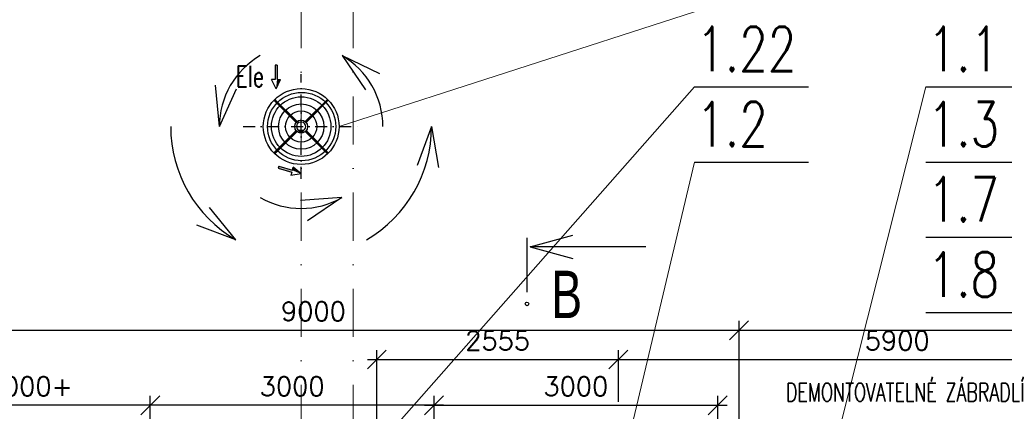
# Model space of a CAD drawing. Header units: millimetres. Extents: x -746391 to 410178, y -169697 to 100555.
# Tile 105 of 179: x 75024 to 85435, y 3393 to 7528. Entities that reach past the tile are written whole.
import ezdxf
from ezdxf.enums import TextEntityAlignment as Align

# ---------------------------------------------------------------- set-up
doc = ezdxf.new("R2010")
doc.units = ezdxf.units.MM
for name, pattern in [('CENTERX2', [101.6, 63.5, -12.7, 12.7, -12.7]), ('DASHDOT', [25.4, 12.7, -6.35, 0, -6.35]), ('ČERCHOVANÁ', [25.4, 12.7, -6.35, 0, -6.35])]:
    doc.linetypes.add(name, pattern=pattern)
doc.layers.get('0').update_dxf_attribs({"color": 9})
doc.layers.get('Defpoints').update_dxf_attribs({"color": 9})
doc.layers.add('A99_N_osy', color=9, linetype='CENTERX2', lineweight=9)
doc.layers.add('VZT-KOTY', color=2, linetype='Continuous', lineweight=25)
for name, color, linetype in [('Popisy200', 9, 'Continuous'), ('VZT-KÓTY', 2, 'Continuous'), ('VZT-POZICE', 6, 'Continuous'), ('VZT-PŘÍOD-OSY', 1, 'ČERCHOVANÁ'), ('VZT-PŘÍVOD-TENKÉ', 4, 'Continuous'), ('VZT-PŘÍVOD-VÝKON', 2, 'Continuous'), ('VZT-PŘÍVOD-ZAŘÍZENÍ', 3, 'Continuous'), ('VZT-ZAŘ', 3, 'Continuous')]:
    doc.layers.add(name, color=color, linetype=linetype)
doc.styles.add('PITSIMP8', font='pitsimp8')
doc.styles.add('Popis', font='arial.ttf')
doc.styles.add('RomanS', font='romans.shx')
doc.dimstyles.new('VZT100', dxfattribs={"dimscale": 100, "dimtxt": 2, "dimasz": 2, "dimexe": 1, "dimexo": 2, "dimgap": 1, "dimtad": 1, "dimtoh": 1, "dimdec": 0, "dimzin": 0, "dimdsep": 46, "dimtxsty": 'RomanS', "dimblk": 'OBLIQUE', "dimcen": 1, "dimdle": 1, "dimclrd": 256, "dimclre": 256, "dimclrt": 256, "dimadec": 0, "dimazin": 0, "dimtfac": 1, "dimtdec": 0, "dimtmove": 2, "dimatfit": 3, "dimldrblk": 'OBLIQUE', "dimfxl": 1, "dimtolj": 1, "dimtzin": 0, "dimarcsym": 0})

# ---------------------------------------------------------------- blocks, each defined once
blk = doc.blocks.new('2dluk097')
at = {"color": 0, "linetype": 'ByBlock'}
for p, q in [((-0.052, 0.5), (-0.052, -0.1)), ((-0.052, 0.5), (0.052, 0.5)), ((0.052, 0.5), (0.052, -0.1))]:
    blk.add_line(p, q, dxfattribs=at)
for p, q in [((-0.052, -0.1), (-0.231, -0.1)), ((0, -0.5), (-0.231, -0.1)), ((0, -0.5), (0.231, -0.1)), ((0.052, -0.1), (0.231, -0.1))]:
    blk.add_line(p, q)
for points in [[(-0.052, 0.5), (0.052, 0.5), (-0.052, -0.1), (0.052, -0.1)], [(-0.231, -0.1), (0, -0.5), (0.052, -0.1), (-0.052, -0.1)], [(-0.052, -0.1), (0.231, -0.1), (0, -0.5), (-0.052, -0.1)]]:
    blk.add_solid(points)
at = {"linetype": 'ByBlock', "style": 'PITSIMP8', "flags": 9}
for tag, p in [('VOLUMENSTROM', (-0.058, 0.041)), ('RAUM/GRUPPE', (-0.058, 0.161)), ('DRUCK/-STUFE', (-0.058, 0.021)), ('BEZEICHNUNG', (-0.058, 0.181)), ('POS.NR.G-LV', (-0.058, 0.141)), ('ANSCHLUSS', (-0.058, 0.001)), ('KENNUNG', (-0.058, 0.081)), ('LEISTUNG', (-0.058, 0.061)), ('FABRIKAT', (-0.058, 0.121)), ('TYP', (-0.058, 0.101)), ('SPANNUNG/FREQUENZ', (-0.058, -0.119)), ('TEMPERATUR', (-0.058, -0.059)), ('SCHUTZART', (-0.058, -0.099)), ('DREHZAHL', (-0.058, -0.079)), ('GROESSE', (-0.058, -0.019)), ('GEWICHT', (-0.058, -0.139)), ('FREI', (-0.058, -0.159)), ('FREI', (-0.058, -0.179)), ('FREI', (-0.058, -0.199)), ('DN', (-0.058, -0.039))]:
    blk.add_attdef(tag, text='', height=0.01, dxfattribs=at).set_placement(p, align=Align.MIDDLE)
blk = doc.blocks.new('_Oblique')
at = {"color": 0, "linetype": 'ByBlock', "lineweight": -2}
blk.add_line((-0.5, -0.5), (0.5, 0.5), dxfattribs=at)
blk = doc.blocks.new('*D1622')
at = {"layer": 'Defpoints', "color": 0, "linetype": 'Continuous', "lineweight": 18, "ltscale": 0.5, "transparency": 16777216}
for p in [(76405, 3456), (76405, 1389), (79405, 1389)]:
    blk.add_point(p, dxfattribs=at)
at = {"layer": 'VZT-KÓTY', "linetype": 'Continuous', "lineweight": -2, "ltscale": 0.5, "transparency": 16777216}
for p, q in [((76405, 1589), (76405, 3556)), ((79405, 1589), (79405, 3556)), ((79505, 3456), (76305, 3456))]:
    blk.add_line(p, q, dxfattribs=at)
at = {"layer": 'VZT-KÓTY', "linetype": 'Continuous', "lineweight": -2, "ltscale": 0.5, "transparency": 16777216, "xscale": 200, "yscale": 200, "zscale": 200, "rotation": 180}
blk.add_blockref('_Oblique', (76405, 3456), dxfattribs=at)
at = {"layer": 'VZT-KÓTY', "linetype": 'Continuous', "lineweight": -2, "ltscale": 0.5, "transparency": 16777216, "xscale": 200, "yscale": 200, "zscale": 200}
blk.add_blockref('_Oblique', (79405, 3456), dxfattribs=at)
at = {"layer": 'VZT-KÓTY', "linetype": 'Continuous', "lineweight": 18, "ltscale": 0.5, "transparency": 16777216, "insert": (77905, 3656), "char_height": 200, "attachment_point": 5, "style": 'RomanS'}
blk.add_mtext('\\A1;3000', dxfattribs=at)
blk = doc.blocks.new('*D1623')
at = {"layer": 'Defpoints', "color": 0, "linetype": 'Continuous', "lineweight": 18, "ltscale": 0.5, "transparency": 16777216}
for p in [(73855, 3456), (73855, 1389), (76405, 1389)]:
    blk.add_point(p, dxfattribs=at)
at = {"layer": 'VZT-KÓTY', "linetype": 'Continuous', "lineweight": -2, "ltscale": 0.5, "transparency": 16777216}
for p, q in [((73855, 1589), (73855, 3556)), ((76405, 1589), (76405, 3556)), ((76505, 3456), (73755, 3456))]:
    blk.add_line(p, q, dxfattribs=at)
at = {"layer": 'VZT-KÓTY', "linetype": 'Continuous', "lineweight": -2, "ltscale": 0.5, "transparency": 16777216, "xscale": 200, "yscale": 200, "zscale": 200, "rotation": 180}
blk.add_blockref('_Oblique', (73855, 3456), dxfattribs=at)
at = {"layer": 'VZT-KÓTY', "linetype": 'Continuous', "lineweight": -2, "ltscale": 0.5, "transparency": 16777216, "xscale": 200, "yscale": 200, "zscale": 200}
blk.add_blockref('_Oblique', (76405, 3456), dxfattribs=at)
at = {"layer": 'VZT-KÓTY', "linetype": 'Continuous', "lineweight": 18, "ltscale": 0.5, "transparency": 16777216, "insert": (75130, 3656), "char_height": 200, "attachment_point": 5, "style": 'RomanS'}
blk.add_mtext('\\A1;3000+', dxfattribs=at)
blk = doc.blocks.new('*D1624')
at = {"layer": 'Defpoints', "color": 0, "linetype": 'Continuous', "lineweight": 18, "ltscale": 0.5, "transparency": 16777216}
for p in [(82405, 3456), (79405, 1389), (82405, 1389)]:
    blk.add_point(p, dxfattribs=at)
at = {"layer": 'VZT-KÓTY', "linetype": 'Continuous', "lineweight": -2, "ltscale": 0.5, "transparency": 16777216}
for p, q in [((79405, 1589), (79405, 3556)), ((82405, 1589), (82405, 3556)), ((79305, 3456), (82505, 3456))]:
    blk.add_line(p, q, dxfattribs=at)
at = {"layer": 'VZT-KÓTY', "linetype": 'Continuous', "lineweight": -2, "ltscale": 0.5, "transparency": 16777216, "xscale": 200, "yscale": 200, "zscale": 200, "rotation": 180}
blk.add_blockref('_Oblique', (79405, 3456), dxfattribs=at)
at = {"layer": 'VZT-KÓTY', "linetype": 'Continuous', "lineweight": -2, "ltscale": 0.5, "transparency": 16777216, "xscale": 200, "yscale": 200, "zscale": 200}
blk.add_blockref('_Oblique', (82405, 3456), dxfattribs=at)
at = {"layer": 'VZT-KÓTY', "linetype": 'Continuous', "lineweight": 18, "ltscale": 0.5, "transparency": 16777216, "insert": (80905, 3656), "char_height": 200, "attachment_point": 5, "style": 'RomanS'}
blk.add_mtext('\\A1;3000', dxfattribs=at)
blk = doc.blocks.new('*D1712')
at = {"layer": 'Defpoints', "color": 0, "linetype": 'Continuous', "lineweight": 18, "ltscale": 0.5, "transparency": 16777216}
for p in [(81355, 3940), (81355, 3292), (78800, 600)]:
    blk.add_point(p, dxfattribs=at)
at = {"layer": 'VZT-KÓTY', "linetype": 'Continuous', "lineweight": -2, "ltscale": 0.5, "transparency": 16777216}
for p, q in [((78800, 800), (78800, 4040)), ((81355, 3492), (81355, 4040)), ((78700, 3940), (81455, 3940))]:
    blk.add_line(p, q, dxfattribs=at)
at = {"layer": 'VZT-KÓTY', "linetype": 'Continuous', "lineweight": -2, "ltscale": 0.5, "transparency": 16777216, "xscale": 200, "yscale": 200, "zscale": 200, "rotation": 180}
blk.add_blockref('_Oblique', (78800, 3940), dxfattribs=at)
at = {"layer": 'VZT-KÓTY', "linetype": 'Continuous', "lineweight": -2, "ltscale": 0.5, "transparency": 16777216, "xscale": 200, "yscale": 200, "zscale": 200}
blk.add_blockref('_Oblique', (81355, 3940), dxfattribs=at)
at = {"layer": 'VZT-KÓTY', "linetype": 'Continuous', "lineweight": 18, "ltscale": 0.5, "transparency": 16777216, "insert": (80078, 4140), "char_height": 200, "attachment_point": 5, "style": 'RomanS'}
blk.add_mtext('\\A1;2555', dxfattribs=at)
blk = doc.blocks.new('*D1713')
at = {"layer": 'Defpoints', "color": 0, "linetype": 'Continuous', "lineweight": 18, "ltscale": 0.5, "transparency": 16777216}
for p in [(87250, 3940), (81355, 3292), (87250, 3292)]:
    blk.add_point(p, dxfattribs=at)
at = {"layer": 'VZT-KÓTY', "linetype": 'Continuous', "lineweight": -2, "ltscale": 0.5, "transparency": 16777216}
for p, q in [((81355, 3492), (81355, 4040)), ((87250, 3492), (87250, 4040)), ((81255, 3940), (87350, 3940))]:
    blk.add_line(p, q, dxfattribs=at)
at = {"layer": 'VZT-KÓTY', "linetype": 'Continuous', "lineweight": -2, "ltscale": 0.5, "transparency": 16777216, "xscale": 200, "yscale": 200, "zscale": 200, "rotation": 180}
blk.add_blockref('_Oblique', (81355, 3940), dxfattribs=at)
at = {"layer": 'VZT-KÓTY', "linetype": 'Continuous', "lineweight": -2, "ltscale": 0.5, "transparency": 16777216, "xscale": 200, "yscale": 200, "zscale": 200}
blk.add_blockref('_Oblique', (87250, 3940), dxfattribs=at)
at = {"layer": 'VZT-KÓTY', "linetype": 'Continuous', "lineweight": 18, "ltscale": 0.5, "transparency": 16777216, "insert": (84303, 4140), "char_height": 200, "attachment_point": 5, "style": 'RomanS'}
blk.add_mtext('\\A1;5900', dxfattribs=at)
blk = doc.blocks.new('*D1872')
at = {"layer": 'Defpoints', "color": 0, "linetype": 'Continuous', "lineweight": 18, "ltscale": 0.5, "transparency": 16777216}
for p in [(82630, 4248), (73630, 1675), (82630, 1675)]:
    blk.add_point(p, dxfattribs=at)
at = {"layer": 'VZT-KOTY', "linetype": 'Continuous', "lineweight": -2, "ltscale": 0.5, "transparency": 16777216}
for p, q in [((73630, 1875), (73630, 4348)), ((82630, 1875), (82630, 4348)), ((73530, 4248), (82730, 4248))]:
    blk.add_line(p, q, dxfattribs=at)
at = {"layer": 'VZT-KOTY', "linetype": 'Continuous', "lineweight": -2, "ltscale": 0.5, "transparency": 16777216, "xscale": 200, "yscale": 200, "zscale": 200, "rotation": 180}
blk.add_blockref('_Oblique', (73630, 4248), dxfattribs=at)
at = {"layer": 'VZT-KOTY', "linetype": 'Continuous', "lineweight": -2, "ltscale": 0.5, "transparency": 16777216, "xscale": 200, "yscale": 200, "zscale": 200}
blk.add_blockref('_Oblique', (82630, 4248), dxfattribs=at)
at = {"layer": 'VZT-KOTY', "linetype": 'Continuous', "lineweight": 18, "ltscale": 0.5, "transparency": 16777216, "insert": (78130, 4448), "char_height": 200, "attachment_point": 5, "style": 'RomanS'}
blk.add_mtext('\\A1;9000', dxfattribs=at)
blk = doc.blocks.new('*D1873')
at = {"layer": 'Defpoints', "color": 0, "linetype": 'Continuous', "lineweight": 18, "ltscale": 0.5, "transparency": 16777216}
for p in [(91630, 4248), (82630, 1675), (91630, 1609)]:
    blk.add_point(p, dxfattribs=at)
at = {"layer": 'VZT-KOTY', "linetype": 'Continuous', "lineweight": -2, "ltscale": 0.5, "transparency": 16777216}
for p, q in [((82630, 1875), (82630, 4348)), ((91630, 1809), (91630, 4348)), ((82530, 4248), (91730, 4248))]:
    blk.add_line(p, q, dxfattribs=at)
at = {"layer": 'VZT-KOTY', "linetype": 'Continuous', "lineweight": -2, "ltscale": 0.5, "transparency": 16777216, "xscale": 200, "yscale": 200, "zscale": 200, "rotation": 180}
blk.add_blockref('_Oblique', (82630, 4248), dxfattribs=at)
at = {"layer": 'VZT-KOTY', "linetype": 'Continuous', "lineweight": -2, "ltscale": 0.5, "transparency": 16777216, "xscale": 200, "yscale": 200, "zscale": 200}
blk.add_blockref('_Oblique', (91630, 4248), dxfattribs=at)
at = {"layer": 'VZT-KOTY', "linetype": 'Continuous', "lineweight": 18, "ltscale": 0.5, "transparency": 16777216, "insert": (87130, 4448), "char_height": 200, "attachment_point": 5, "style": 'RomanS'}
blk.add_mtext('\\A1;9000', dxfattribs=at)

msp = doc.modelspace()

# ---------------------------------------------------------------- linework, layer by layer
at = {"layer": 'A99_N_osy', "linetype": 'DASHDOT', "ltscale": 40}
for p, q in [((78000, 100200), (78000, -5085)), ((78550, 100200), (78550, -5085))]:
    msp.add_line(p, q, dxfattribs=at)
at = {"layer": 'VZT-KOTY', "linetype": 'Continuous', "lineweight": 18, "ltscale": 0.5}
for p, q in [((82158.2, 7612.9), (78401, 6400)), ((82158.2, 6819.1), (77180, 1177.5)), ((84604.8, 6819.1), (83306.8, 1683.5)), ((82158.2, 6025.3), (80501.3, -950))]:
    msp.add_line(p, q, dxfattribs=at)
at = {"layer": 'VZT-KÓTY', "ltscale": 50}
for p, q in [((80423.3, 5130.2), (80873.5, 5252.2)), ((81646.5, 5130.2), (80423.3, 5130.2)), ((80423.3, 5130.2), (80873.5, 5008.2))]:
    msp.add_line(p, q, dxfattribs=at)
at = {"layer": 'VZT-PŘÍOD-OSY', "ltscale": 10}
for p, q in [((78000, 5848), (78000, 6952)), ((77387, 6400), (78613, 6400))]:
    msp.add_line(p, q, dxfattribs=at)
at = {"layer": 'VZT-PŘÍVOD-TENKÉ'}
for centre, radius in [((78000.5, 6400), 400.5), ((78005.4, 6400), 360.6), ((78000.5, 6400), 314.5), ((78000.5, 6400), 239.5), ((78000.5, 6400), 164.5), ((78000, 6400), 68)]:
    msp.add_circle(centre, radius, dxfattribs=at)
for centre, radius, start, end in [((78073.7, 6473.7), 268.4, 44.14607, 45.85391), ((78261.8, 6669.1), 1.2, 315, 135), ((78073.7, 6473.7), 270, 44.15113, 45.84887)]:
    msp.add_arc(centre, radius, start, end, dxfattribs=at)
at = {"layer": 'VZT-PŘÍVOD-VÝKON'}
for p, q in [((78432.4, 7148.9), (78682.1, 6787.5)), ((78432.4, 7148.9), (78829.4, 6960.8)), ((78432.4, 7148.9), (78829.4, 6960.8)), ((78432.4, 7148.9), (78682.1, 6787.5)), ((77135.3, 6400), (77093.2, 6837.3)), ((77135.3, 6400), (77093.2, 6837.3)), ((77135.3, 6400), (77317.5, 6799.7)), ((77135.3, 6400), (77317.5, 6799.7)), ((79379.4, 6400), (79226.9, 5988)), ((79379.4, 6400), (79226.9, 5988)), ((79379.4, 6400), (79453.3, 5967)), ((79379.4, 6400), (79453.3, 5967)), ((78432, 5651), (77993.9, 5618.7)), ((78432, 5651), (77993.9, 5618.7)), ((78432, 5651), (78068.7, 5403.9)), ((78432, 5651), (78068.7, 5403.9)), ((77310.3, 5205.4), (77029.8, 5543.5)), ((77310.3, 5205.4), (77029.8, 5543.5)), ((77310.3, 5205.4), (76898.3, 5357.9)), ((77310.3, 5205.4), (76898.3, 5357.9))]:
    msp.add_line(p, q, dxfattribs=at)
for radius, start, end in [(864.7, 120, 180), (864.7, 120, 180), (864.7, 0, 60), (864.7, 0, 60), (1379.4, 180, 240), (1379.4, 180, 240), (1379.4, 300, 0), (1379.4, 300, 0), (864.7, 240, 300), (864.7, 240, 300)]:
    msp.add_arc((78000, 6400), radius, start, end, dxfattribs=at)
at = {"layer": 'VZT-PŘÍVOD-ZAŘÍZENÍ', "linetype": 'ByBlock'}
for p, q in [((77716.5, 6674.4), (77947.6, 6443.3)), ((77949.2, 6445.2), (77718.3, 6676.1)), ((77723.9, 6681.8), (77737.4, 6668.3)), ((77956.7, 6452.4), (77725.6, 6683.5)), ((77737.4, 6668.3), (77954.8, 6450.8)), ((78274.4, 6683.5), (78043.3, 6452.4)), ((78045.2, 6450.8), (78276.1, 6681.7)), ((78052.4, 6443.3), (78283.5, 6674.4)), ((78268.3, 6662.6), (78050.8, 6445.2)), ((77947.6, 6356.7), (77716.5, 6125.6)), ((77731.7, 6137.4), (77949.2, 6354.8)), ((78024, 6358.4), (77976, 6358.4)), ((77980, 6358.4), (77980, 6337.7)), ((77996, 6337.7), (77996, 6358.4)), ((78004, 6358.4), (78004, 6337.7)), ((78020, 6337.7), (78020, 6358.4)), ((78050.8, 6354.8), (78281.7, 6123.9)), ((78283.5, 6125.6), (78052.4, 6356.7)), ((77954.8, 6349.2), (77723.9, 6118.3)), ((77725.6, 6116.5), (77956.7, 6347.6)), ((77980, 6337.7), (77996, 6337.7)), ((78004, 6337.7), (78020, 6337.7)), ((78043.3, 6347.6), (78274.4, 6116.5)), ((78262.6, 6131.7), (78045.2, 6349.2)), ((77718.2, 6123.9), (77731.7, 6137.4)), ((78276.1, 6118.2), (78262.6, 6131.7))]:
    msp.add_line(p, q, dxfattribs=at)
for centre in [(77729.9, 6670.1), (77729.9, 6670.1), (77729.9, 6129.9), (77729.9, 6129.9)]:
    msp.add_circle(centre, 3.6, dxfattribs=at)
for centre, radius, start, end in [((77721.1, 6678.9), 6.4, 44.99999, 224.99999), ((77721.1, 6678.9), 4, 45.26984, 225.26984), ((77926.3, 6473.7), 270, 134.15113, 135.84886), ((77926.3, 6473.7), 268.4, 134.14607, 135.85391), ((77738.2, 6669.1), 1.2, 44.99999, 224.99999), ((77730.9, 6661.8), 1.2, 44.99999, 224.99999), ((78000, 6400), 48, 300.00015, 180), ((78000, 6400), 48, 180, 240.00015), ((77721.1, 6121.1), 6.4, 135, 315), ((77721.1, 6121.1), 4, 135.26984, 315.26984), ((77730.9, 6138.2), 1.2, 135, 315), ((77926.3, 6326.3), 270, 224.15113, 225.84887), ((77926.3, 6326.3), 268.4, 224.14607, 225.85391), ((77738.2, 6130.9), 1.2, 135, 315), ((78073.7, 6326.3), 268.4, 314.14607, 315.85391), ((78261.8, 6130.9), 1.2, 225, 45), ((78073.7, 6326.3), 270, 314.15113, 315.84886)]:
    msp.add_arc(centre, radius, start, end, dxfattribs=at)
at = {"layer": 'VZT-ZAŘ'}
for p, q in [((82158.2, 6819.1), (83364.9, 6819.1)), ((84604.8, 6819.1), (85811.5, 6819.1)), ((82158.2, 6025.3), (83364.9, 6025.3)), ((84604.8, 6025.3), (85811.5, 6025.3)), ((84604.8, 5231.5), (85811.5, 5231.5)), ((84604.8, 4437.8), (85811.5, 4437.8))]:
    msp.add_line(p, q, dxfattribs=at)
at = {"layer": 'VZT-ZAŘ', "ltscale": 50}
msp.add_line((80388.1, 5223.8), (80388.1, 4651.3), dxfattribs=at)
msp.add_circle((80388.1, 4526.9), 18.8, dxfattribs=at)

# ---------------------------------------------------------------- block references
at = {"layer": 'VZT-KÓTY', "xscale": -200, "yscale": 250, "zscale": 160}
msp.add_blockref('2dluk097', (77734.4, 6923.8), dxfattribs=at)
at = {"layer": 'VZT-KÓTY', "xscale": -200, "yscale": 250, "zscale": 160, "rotation": 73.49979641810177}
msp.add_blockref('2dluk097', (77880.1, 5935), dxfattribs=at)

# ---------------------------------------------------------------- texts
at = {"layer": 'Popisy200', "color": 1, "style": 'Popis', "width": 0.7}
msp.add_text('B', height=500, dxfattribs=at).set_placement((80645.1, 4377.4))
at = {"layer": 'VZT-KÓTY', "style": 'RomanS', "width": 0.7}
msp.add_text('Ele', height=223.12, dxfattribs=at).set_placement((77307.9, 6818.9))
at = {"layer": 'VZT-POZICE', "linetype": 'Continuous', "style": 'RomanS', "width": 0.75}
for s, p in [('1.22', (82178.2, 6983.7)), ('1.1', (84624.9, 6983.7)), ('1.2', (82178.2, 6190)), ('1.3', (84624.9, 6190)), ('1.7', (84624.9, 5396.2)), ('1.8', (84624.9, 4602.4))]:
    msp.add_text(s, height=470.25, rotation=0, dxfattribs=at).set_placement(p)
at = {"layer": 'VZT-PŘÍVOD-VÝKON', "style": 'RomanS', "width": 0.7}
msp.add_text('DEMONTOVATELNÉ ZÁBRADLÍ', height=193.375, dxfattribs=at).set_placement((84387.6, 3497.2), align=Align.CENTER)

# ---------------------------------------------------------------- dimensions: what is measured, and where the dimension line sits
at = {"layer": 'VZT-KOTY', "linetype": 'Continuous', "lineweight": 18, "ltscale": 0.5}
for base, p1, p2, picture, middle in [((82630, 4247.6), (73630, 1674.8), (82630, 1674.8), '*D1872', (78130, 4447.6)), ((91630, 4247.6), (82630, 1674.8), (91630, 1609.3), '*D1873', (87130, 4447.6))]:
    dim = msp.add_linear_dim(base=base, p1=p1, p2=p2, dimstyle='VZT100', dxfattribs=at)
    dim.commit()
    dim.dimension.update_dxf_attribs({"geometry": picture, "text_midpoint": middle})
at = {"layer": 'VZT-KÓTY', "linetype": 'Continuous', "lineweight": 18, "ltscale": 0.5}
for base, p1, p2, picture, middle in [((81355, 3940.5), (78800, 600), (81355, 3292), '*D1712', (80077.5, 4140.5)), ((76405, 3455.9), (79405, 1389), (76405, 1389), '*D1622', (77905, 3655.9)), ((82405, 3455.9), (79405, 1389), (82405, 1389), '*D1624', (80905, 3655.9))]:
    dim = msp.add_linear_dim(base=base, p1=p1, p2=p2, dimstyle='VZT100', dxfattribs=at)
    dim.commit()
    dim.dimension.update_dxf_attribs({"geometry": picture, "text_midpoint": middle})
for base, p1, p2, text, picture, middle in [((87250, 3940.5), (81355, 3292), (87250, 3292), '5900', '*D1713', (84302.5, 4140.5)), ((73855, 3455.9), (76405, 1389), (73855, 1389), '3000+', '*D1623', (75130, 3655.9))]:
    dim = msp.add_linear_dim(base=base, p1=p1, p2=p2, text=text, dimstyle='VZT100', dxfattribs=at)
    dim.commit()
    dim.dimension.update_dxf_attribs({"geometry": picture, "text_midpoint": middle})

doc.saveas('drawing.dxf')
